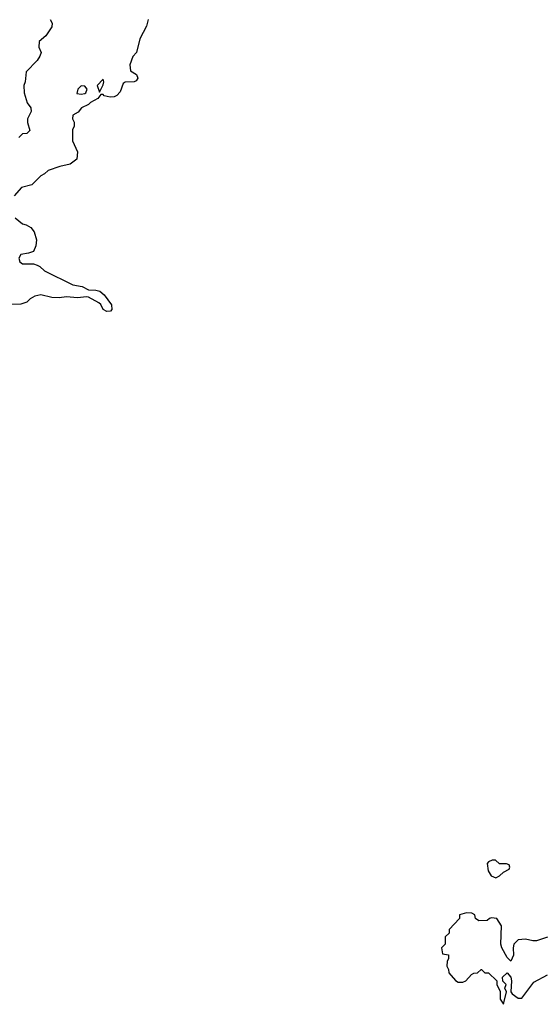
# Model space of a CAD drawing. Header units: inches. Extents: x 2380249 to 2585472, y 382747 to 546448.
# Tile 140 of 256: x 2433055 to 2435891, y 488322 to 493690. Entities that reach past the tile are written whole.
import ezdxf

# ---------------------------------------------------------------- set-up
doc = ezdxf.new("R2010")
doc.units = ezdxf.units.IN
doc.header["$MEASUREMENT"] = 0
doc.layers.add('C4438', color=7, linetype='Continuous')
doc.layers.add('C4439', color=7, linetype='Continuous')

msp = doc.modelspace()

# ---------------------------------------------------------------- linework, layer by layer
at = {"layer": 'C4438', "color": 4, "elevation": 84}
msp.add_lwpolyline([(2435630, 489108), (2435610, 489099), (2435602.8, 489090), (2435607.3, 489050), (2435622.8, 489022.8), (2435650, 489012), (2435670, 489022), (2435690, 489042), (2435722, 489058), (2435726, 489070), (2435722, 489082), (2435707.3, 489087.3), (2435670, 489088), (2435647.3, 489107.3)], close=True, dxfattribs=at)
msp.add_lwpolyline([(2435930, 488688.7), (2435870, 488668), (2435850, 488668), (2435810, 488678), (2435770, 488674), (2435746.8, 488650), (2435742.8, 488630), (2435746, 488590), (2435730, 488558), (2435710, 488578), (2435681.2, 488630), (2435677.2, 488650), (2435679.3, 488750), (2435654, 488790), (2435626.4, 488793.6), (2435614, 488790), (2435602, 488778), (2435556.4, 488776.4), (2435538, 488790), (2435535.3, 488810), (2435518.6, 488818.6), (2435490, 488820.9), (2435452, 488810), (2435452, 488790), (2435394, 488730), (2435394, 488710), (2435374, 488690), (2435374, 488650), (2435354, 488630), (2435358, 488598), (2435391.6, 488591.6), (2435392, 488570), (2435383.6, 488556.4), (2435382, 488530), (2435391.6, 488511.6), (2435392.7, 488492.7), (2435430, 488452), (2435443.6, 488443.6), (2435470, 488442), (2435486, 488450), (2435516.4, 488483.6), (2435530, 488492), (2435550, 488494), (2435568.4, 488511.6), (2435571.6, 488511.6), (2435590, 488494), (2435610, 488494), (2435654, 488450), (2435654, 488430), (2435672, 488392), (2435672, 488350), (2435690, 488322), (2435708, 488390), (2435698, 488410), (2435706, 488430), (2435687.3, 488447.3), (2435686, 488470), (2435710, 488494), (2435730.8, 488470), (2435734.8, 488450), (2435731, 488390), (2435738.8, 488378.8), (2435770, 488356), (2435790, 488356), (2435856.6, 488443.4), (2435930, 488482)], dxfattribs=at)
at = {"layer": 'C4439', "color": 4}
for points, elevation in [([(2433756, 493690), (2433746.4, 493653.6), (2433710, 493586), (2433691.3, 493510), (2433671.1, 493488.9), (2433656, 493444), (2433658, 493410), (2433690.8, 493390), (2433699.1, 493370), (2433690, 493357.2), (2433678, 493350), (2433630.7, 493349.3), (2433618.8, 493341.2), (2433603.4, 493296.6), (2433584, 493276), (2433570, 493269.6), (2433547.5, 493267.5), (2433515.1, 493275.1), (2433510, 493282), (2433498, 493282), (2433480.7, 493259.3), (2433441.7, 493238.3), (2433430, 493226.6), (2433391.3, 493210), (2433373.7, 493186.3), (2433344.7, 493170), (2433342, 493150), (2433351.1, 493131.1), (2433351.3, 493110), (2433342, 493090), (2433342, 493030), (2433371, 492970), (2433366, 492930), (2433330, 492902), (2433274, 492890), (2433210, 492868), (2433191, 492849), (2433170, 492838), (2433122, 492790), (2433064.5, 492775.5), (2433024.7, 492730)], 76), ([(2433222, 493690), (2433232, 493670), (2433231, 493650), (2433198, 493602), (2433162, 493570), (2433159.6, 493539.6), (2433171.3, 493510), (2433164.7, 493490), (2433150, 493468), (2433090, 493406), (2433084.7, 493350), (2433078, 493330), (2433078.8, 493290), (2433096.8, 493236.8), (2433116, 493210), (2433118, 493190), (2433098, 493150), (2433098, 493130), (2433110, 493086), (2433094, 493070), (2433070, 493068), (2433050, 493048)], 72), ([(2433031, 492610), (2433070, 492576), (2433090, 492571), (2433115.9, 492555.9), (2433133.4, 492533.4), (2433146.8, 492490), (2433143.5, 492456.5), (2433130, 492426), (2433103.6, 492416.4), (2433062, 492410), (2433051.3, 492390), (2433056, 492370), (2433070, 492358.8), (2433130, 492358), (2433150, 492351.3), (2433164.5, 492344.5), (2433190, 492320.7), (2433344.9, 492244.9), (2433395.8, 492235.8), (2433430, 492216.3), (2433470, 492215.5), (2433491.3, 492210), (2433516, 492190), (2433555.9, 492135.9), (2433557.3, 492110), (2433550, 492101.2), (2433530, 492099.3), (2433509.7, 492109.7), (2433497, 492137), (2433485.6, 492145.6), (2433430, 492177.2), (2433418.9, 492178.9), (2433370, 492173.6), (2433310, 492178), (2433270, 492172.7), (2433230, 492176), (2433170, 492189.2), (2433138, 492182), (2433111.6, 492168.4), (2433094, 492150), (2433061, 492139), (2433010, 492137.2)], 76)]:
    msp.add_lwpolyline(points, dxfattribs=dict(at, elevation=elevation))
at = {"layer": 'C4439', "color": 4, "elevation": 76}
for points in [[(2433510, 493366), (2433478, 493330), (2433490, 493294), (2433510, 493334), (2433514, 493350)], [(2433390, 493328.7), (2433371.3, 493310), (2433367.1, 493287.1), (2433390, 493282.8), (2433410, 493287.3), (2433415.3, 493290), (2433422, 493310), (2433410, 493328)]]:
    msp.add_lwpolyline(points, close=True, dxfattribs=at)

doc.saveas('drawing.dxf')
